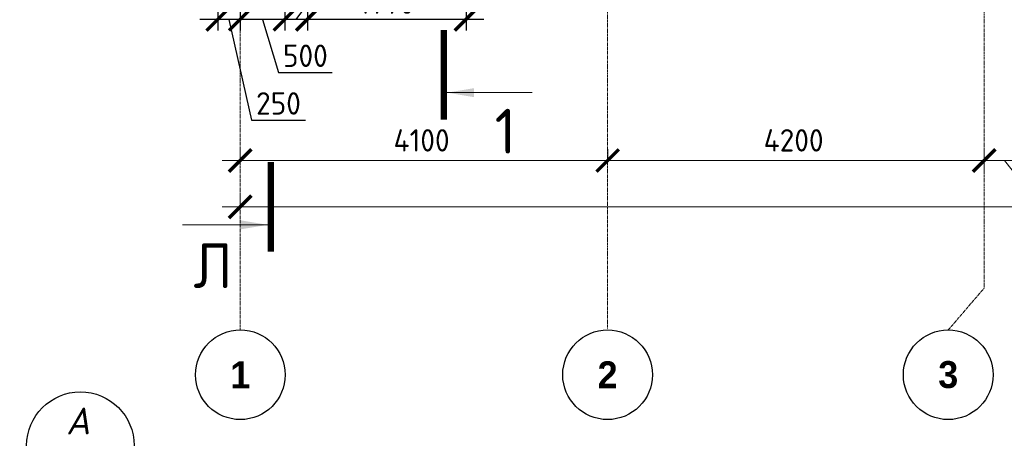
# Model space of a CAD drawing. Header units: millimetres. Extents: x 349531 to 1063351, y -131924 to 96186.
# Tile 13 of 230: x 439652 to 450636, y -48563 to -43892. Entities that reach past the tile are written whole.
import ezdxf
from ezdxf.enums import TextEntityAlignment as Align

# ---------------------------------------------------------------- set-up
doc = ezdxf.new("R2010")
doc.units = ezdxf.units.MM
doc.linetypes.add('______5', pattern=[1100, 800, -100, 100, -100])
doc.linetypes.add('осевая', pattern=[50.8, 31.75, -6.35, 6.35, -6.35])
for name, color, linetype, lineweight in [('Выноски', 20, 'Continuous', 20), ('Оси', 40, '______5', 18), ('РАЗМЕРЫ', 1, 'Continuous', 9), ('Текст', 7, 'Continuous', 25), ('Узлы', 7, 'Continuous', 0)]:
    doc.layers.add(name, color=color, linetype=linetype, lineweight=lineweight)
doc.styles.add('Century Gothic', font='GOTHIC.TTF')
doc.styles.add('GOST-2.304_Type-B', font='GOST_Common.ttf')
doc.styles.add('Украинский', font='isocpeur.ttf', dxfattribs={"oblique": 12})
doc.dimstyles.new('СПДС', dxfattribs={"dimscale": 100, "dimtxt": 2.5, "dimasz": 2.5, "dimexe": 1.25, "dimexo": 0, "dimtad": 1, "dimdec": 0, "dimtxsty": 'GOST-2.304_Type-B', "dimblk": 'ARCHTICK', "dimcen": 2.5, "dimdle": 2, "dimadec": 0, "dimazin": 2, "dimtfac": 0.75, "dimtdec": 0, "dimtmove": 1, "dimatfit": 3, "dimfxl": 1, "dimtolj": 1, "dimarcsym": 1})

# ---------------------------------------------------------------- blocks, each defined once
blk = doc.blocks.new('_ArchTick')
at = {"color": 0, "linetype": 'ByBlock', "const_width": 0.15}
blk.add_lwpolyline([(-0.5, -0.5), (0.5, 0.5)], dxfattribs=at)
blk = doc.blocks.new('*D1694')
at = {"color": 0, "lineweight": -2, "transparency": 16777216}
for p, q in [((983646, -19381), (983646, -19256)), ((1030446, -19495), (1030446, -19256)), ((983446, -19381), (1030646, -19381))]:
    blk.add_line(p, q, dxfattribs=at)
at = {"layer": 'DEFPOINTS', "color": 0, "transparency": 16777216}
for p in [(983646, -19381), (1030446, -19381), (1030446, -19495)]:
    blk.add_point(p, dxfattribs=at)
at = {"color": 0, "lineweight": -2, "transparency": 16777216, "xscale": 250, "yscale": 250, "zscale": 250, "rotation": 180}
blk.add_blockref('_ArchTick', (983646, -19381), dxfattribs=at)
at = {"color": 0, "lineweight": -2, "transparency": 16777216, "xscale": 250, "yscale": 250, "zscale": 250}
blk.add_blockref('_ArchTick', (1030446, -19381), dxfattribs=at)
at = {"color": 0, "transparency": 16777216, "insert": (1001863, -19270), "char_height": 250, "width": 104166.67, "attachment_point": 5, "style": 'GOST-2.304_Type-B'}
blk.add_mtext('\\A1;46800', dxfattribs=at)
blk = doc.blocks.new('NSY101')
at = {"color": 0, "linetype": 'ByBlock', "lineweight": -2}
blk.add_circle((0, 0), 50, dxfattribs=at)
blk = doc.blocks.new('СЛОЖНЫЙ_ОБЪЕКТ_31')
at = {"layer": 'Оси', "color": 16, "linetype": 'Continuous', "lineweight": 25, "transparency": 33554687, "xscale": 9.999999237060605, "yscale": 9.999999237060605, "zscale": 9.999999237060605}
blk.add_blockref('NSY101', (8813, -43009), dxfattribs=at)
at = {"layer": 'Оси', "color": 16, "linetype": 'Continuous', "lineweight": 25, "transparency": 33554687, "insert": (8813, -43009), "char_height": 300, "width": 385, "attachment_point": 5, "style": 'Century Gothic'}
blk.add_mtext('\\A1;{\\fCentury Gothic|i0|b1;\\H300.000000;\\W1.000000;\\C16;2}\\P', dxfattribs=at)
blk = doc.blocks.new('СЛОЖНЫЙ_ОБЪЕКТ_46')
at = {"layer": 'Оси', "color": 16, "linetype": 'Continuous', "lineweight": 25, "transparency": 33554687, "xscale": 9.999999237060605, "yscale": 9.999999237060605, "zscale": 9.999999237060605}
blk.add_blockref('NSY101', (5263, -43009), dxfattribs=at)
at = {"layer": 'Оси', "color": 16, "linetype": 'Continuous', "lineweight": 25, "transparency": 33554687, "insert": (5263, -43009), "char_height": 300, "width": 385, "attachment_point": 5, "style": 'Century Gothic'}
blk.add_mtext('\\A1;{\\fCentury Gothic|i0|b1;\\H300.000000;\\W1.000000;\\C16;1}\\P', dxfattribs=at)
blk = doc.blocks.new('СЛОЖНЫЙ_ОБЪЕКТ_49')
at = {"layer": 'Оси', "color": 16, "linetype": 'Continuous', "lineweight": 25, "transparency": 33554687, "xscale": 9.999999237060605, "yscale": 9.999999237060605, "zscale": 9.999999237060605}
blk.add_blockref('NSY101', (12613, -43009), dxfattribs=at)
at = {"layer": 'Оси', "color": 16, "linetype": 'Continuous', "lineweight": 25, "transparency": 33554687, "insert": (12613, -43009), "char_height": 300, "width": 385, "attachment_point": 5, "style": 'Century Gothic'}
blk.add_mtext('\\A1;{\\fCentury Gothic|i0|b1;\\H300.000000;\\W1.000000;\\C16;3}\\P', dxfattribs=at)
blk = doc.blocks.new('*D1680')
at = {"color": 0, "lineweight": -2, "transparency": 16777216}
for p, q in [((983646, -18864), (983646, -18739)), ((987746, -18864), (987746, -18739)), ((983446, -18864), (987946, -18864))]:
    blk.add_line(p, q, dxfattribs=at)
at = {"layer": 'DEFPOINTS', "color": 0, "transparency": 16777216}
for p in [(983646, -18864), (987746, -18864), (987746, -18864)]:
    blk.add_point(p, dxfattribs=at)
at = {"color": 0, "lineweight": -2, "transparency": 16777216, "xscale": 250, "yscale": 250, "zscale": 250, "rotation": 180}
blk.add_blockref('_ArchTick', (983646, -18864), dxfattribs=at)
at = {"color": 0, "lineweight": -2, "transparency": 16777216, "xscale": 250, "yscale": 250, "zscale": 250}
blk.add_blockref('_ArchTick', (987746, -18864), dxfattribs=at)
at = {"color": 0, "transparency": 16777216, "insert": (985670, -18639), "char_height": 250, "width": 83333.33, "attachment_point": 5, "style": 'GOST-2.304_Type-B'}
blk.add_mtext('\\A1;4100', dxfattribs=at)
blk = doc.blocks.new('*D1681')
at = {"color": 0, "lineweight": -2, "transparency": 16777216}
for p, q in [((987746, -18864), (987746, -18739)), ((991946, -18864), (991946, -18739)), ((987546, -18864), (992146, -18864))]:
    blk.add_line(p, q, dxfattribs=at)
at = {"layer": 'DEFPOINTS', "color": 0, "transparency": 16777216}
for p in [(987746, -18864), (991946, -18864), (991946, -18864)]:
    blk.add_point(p, dxfattribs=at)
at = {"color": 0, "lineweight": -2, "transparency": 16777216, "xscale": 250, "yscale": 250, "zscale": 250, "rotation": 180}
blk.add_blockref('_ArchTick', (987746, -18864), dxfattribs=at)
at = {"color": 0, "lineweight": -2, "transparency": 16777216, "xscale": 250, "yscale": 250, "zscale": 250}
blk.add_blockref('_ArchTick', (991946, -18864), dxfattribs=at)
at = {"color": 0, "transparency": 16777216, "insert": (989820, -18639), "char_height": 250, "width": 83333.33, "attachment_point": 5, "style": 'GOST-2.304_Type-B'}
blk.add_mtext('\\A1;4200', dxfattribs=at)
blk = doc.blocks.new('*D1692')
at = {"color": 0, "lineweight": -2, "transparency": 16777216}
for p, q in [((991946, -18739), (991946, -18989)), ((992596, -18864), (991746, -18864)), ((992171, -18864), (992493, -19270)), ((992396, -18802), (992396, -18989)), ((992493, -19270), (993118, -19270))]:
    blk.add_line(p, q, dxfattribs=at)
at = {"layer": 'DEFPOINTS', "color": 0, "transparency": 16777216}
for p in [(991946, -18739), (991946, -18864), (992396, -18802)]:
    blk.add_point(p, dxfattribs=at)
at = {"color": 0, "lineweight": -2, "transparency": 16777216, "xscale": 250, "yscale": 250, "zscale": 250, "rotation": 180}
blk.add_blockref('_ArchTick', (991946, -18864), dxfattribs=at)
at = {"color": 0, "lineweight": -2, "transparency": 16777216, "xscale": 250, "yscale": 250, "zscale": 250}
blk.add_blockref('_ArchTick', (992396, -18864), dxfattribs=at)
at = {"color": 0, "transparency": 16777216, "insert": (992805, -19083), "char_height": 250, "attachment_point": 5, "style": 'GOST-2.304_Type-B'}
blk.add_mtext('\\A1;450', dxfattribs=at)
blk = doc.blocks.new('*D1208')
at = {"layer": 'DEFPOINTS', "color": 0, "transparency": 16777216}
for p in [(444631, -41542, 160), (442861, -42871), (442861, -43888)]:
    blk.add_point(p, dxfattribs=at)
at = {"layer": 'РАЗМЕРЫ', "color": 0, "lineweight": -2, "transparency": 16777216}
for p, q in [((444631, -41542), (444631, -44013)), ((442861, -42871), (442861, -44013)), ((444831, -43888), (442661, -43888))]:
    blk.add_line(p, q, dxfattribs=at)
at = {"layer": 'РАЗМЕРЫ', "color": 0, "lineweight": -2, "transparency": 16777216, "xscale": 250, "yscale": 250, "zscale": 250, "rotation": 180}
blk.add_blockref('_ArchTick', (442861, -43888), dxfattribs=at)
at = {"layer": 'РАЗМЕРЫ', "color": 0, "lineweight": -2, "transparency": 16777216, "xscale": 250, "yscale": 250, "zscale": 250}
blk.add_blockref('_ArchTick', (444631, -43888), dxfattribs=at)
at = {"layer": 'РАЗМЕРЫ', "color": 0, "transparency": 16777216, "insert": (443746, -43701), "char_height": 250, "attachment_point": 5, "style": 'GOST-2.304_Type-B'}
blk.add_mtext('\\A1;1770', dxfattribs=at)
blk = doc.blocks.new('*D1507')
at = {"layer": 'DEFPOINTS', "color": 0, "transparency": 16777216}
for p in [(442861, -42871), (442611, -43072), (442611, -43888)]:
    blk.add_point(p, dxfattribs=at)
at = {"layer": 'РАЗМЕРЫ', "color": 0, "lineweight": -2, "transparency": 16777216}
for p, q in [((442861, -42871), (442861, -44013)), ((442611, -43072), (442611, -44013)), ((442736, -43888), (443056, -43459)), ((443056, -43459), (443656, -43459)), ((443061, -43888), (442411, -43888))]:
    blk.add_line(p, q, dxfattribs=at)
at = {"layer": 'РАЗМЕРЫ', "color": 0, "lineweight": -2, "transparency": 16777216, "xscale": 250, "yscale": 250, "zscale": 250, "rotation": 180}
blk.add_blockref('_ArchTick', (442611, -43888), dxfattribs=at)
at = {"layer": 'РАЗМЕРЫ', "color": 0, "lineweight": -2, "transparency": 16777216, "xscale": 250, "yscale": 250, "zscale": 250}
blk.add_blockref('_ArchTick', (442861, -43888), dxfattribs=at)
at = {"layer": 'РАЗМЕРЫ', "color": 0, "transparency": 16777216, "insert": (443356, -43271), "char_height": 250, "attachment_point": 5, "style": 'GOST-2.304_Type-B'}
blk.add_mtext('\\A1;250', dxfattribs=at)
blk = doc.blocks.new('*D1508')
at = {"layer": 'DEFPOINTS', "color": 0, "transparency": 16777216}
for p in [(442111, -43324, -200), (442611, -43322), (442111, -43888)]:
    blk.add_point(p, dxfattribs=at)
at = {"layer": 'РАЗМЕРЫ', "color": 0, "lineweight": -2, "transparency": 16777216}
for p, q in [((442111, -43324), (442111, -44013)), ((442611, -43322), (442611, -44013)), ((442811, -43888), (441911, -43888)), ((442361, -43888), (442539, -44482)), ((442539, -44482), (443139, -44482))]:
    blk.add_line(p, q, dxfattribs=at)
at = {"layer": 'РАЗМЕРЫ', "color": 0, "lineweight": -2, "transparency": 16777216, "xscale": 250, "yscale": 250, "zscale": 250, "rotation": 180}
blk.add_blockref('_ArchTick', (442111, -43888), dxfattribs=at)
at = {"layer": 'РАЗМЕРЫ', "color": 0, "lineweight": -2, "transparency": 16777216, "xscale": 250, "yscale": 250, "zscale": 250}
blk.add_blockref('_ArchTick', (442611, -43888), dxfattribs=at)
at = {"layer": 'РАЗМЕРЫ', "color": 0, "transparency": 16777216, "insert": (442839, -44294), "char_height": 250, "attachment_point": 5, "style": 'GOST-2.304_Type-B'}
blk.add_mtext('\\A1;500', dxfattribs=at)
blk = doc.blocks.new('*D1509')
at = {"layer": 'DEFPOINTS', "color": 0, "transparency": 16777216}
for p in [(441861, -43135, 160), (442111, -43324, -200), (441861, -43888)]:
    blk.add_point(p, dxfattribs=at)
at = {"layer": 'РАЗМЕРЫ', "color": 0, "lineweight": -2, "transparency": 16777216}
for p, q in [((441861, -43135), (441861, -44013)), ((442111, -43324), (442111, -44013)), ((442311, -43888), (441661, -43888)), ((441986, -43888), (442239, -45013)), ((442239, -45013), (442839, -45013))]:
    blk.add_line(p, q, dxfattribs=at)
at = {"layer": 'РАЗМЕРЫ', "color": 0, "lineweight": -2, "transparency": 16777216, "xscale": 250, "yscale": 250, "zscale": 250, "rotation": 180}
blk.add_blockref('_ArchTick', (441861, -43888), dxfattribs=at)
at = {"layer": 'РАЗМЕРЫ', "color": 0, "lineweight": -2, "transparency": 16777216, "xscale": 250, "yscale": 250, "zscale": 250}
blk.add_blockref('_ArchTick', (442111, -43888), dxfattribs=at)
at = {"layer": 'РАЗМЕРЫ', "color": 0, "transparency": 16777216, "insert": (442539, -44826), "char_height": 250, "attachment_point": 5, "style": 'GOST-2.304_Type-B'}
blk.add_mtext('\\A1;250', dxfattribs=at)
blk = doc.blocks.new('оси2')
at = {"layer": 'Оси', "color": 16, "linetype": 'осевая', "lineweight": 0, "transparency": 33554687}
for p, q in [((983645.5, 5465.4), (983645.8, -20755.1)), ((987745.5, 5465.4), (987745.5, -20739.3)), ((991945.5, 4955.2), (991945.5, -20287.7)), ((991545, -20755.1), (991945.5, -20287.7))]:
    blk.add_line(p, q, dxfattribs=at)
at = {"layer": 'Оси', "color": 16, "linetype": 'Continuous', "lineweight": 25, "transparency": 33554687}
for name, p in [('СЛОЖНЫЙ_ОБЪЕКТ_46', (978385.3, 21754.4)), ('СЛОЖНЫЙ_ОБЪЕКТ_31', (978932, 21754.4)), ('СЛОЖНЫЙ_ОБЪЕКТ_49', (978932, 21754.4))]:
    blk.add_blockref(name, p, dxfattribs=at)
for base, p1, p2, picture, middle in [((987745.5, -18864.1), (983645.5, -18864.1), (987745.5, -18864.1), '*D1680', (985670.4, -18864.1)), ((991945.5, -18864.1), (987745.5, -18864.1), (991945.5, -18864.1), '*D1681', (989820.4, -18864.1)), ((1030445.5, -19380.9), (983645.5, -19380.9), (1030445.5, -19495.3), '*D1694', (1001863, -19495.3))]:
    dim = blk.add_linear_dim(base=base, p1=p1, p2=p2, dimstyle='СПДС', override={"dimgap": 1})
    dim.commit()
    dim.dimension.update_dxf_attribs({"geometry": picture, "text_midpoint": middle, "dimtype": 160})
dim = blk.add_linear_dim(base=(991945.5, -18864.1), p1=(992395.5, -18801.6), p2=(991945.5, -18739.1), dimstyle='СПДС')
dim.commit()
dim.dimension.update_dxf_attribs({"geometry": '*D1692', "text_midpoint": (992555.1, -19270.3), "dimtype": 160})

msp = doc.modelspace()

# ---------------------------------------------------------------- linework, layer by layer
at = {"layer": 'Выноски', "lineweight": 30}
msp.add_circle((440329.6, -48644.8), 600, dxfattribs=at)
at = {"layer": 'Узлы', "color": 1, "linetype": 'Continuous', "lineweight": 0}
for p, q in [((444420.1, -44705.8), (445370.1, -44705.8)), ((442418.5, -46180.8, 160), (441468.5, -46180.8, 160))]:
    msp.add_line(p, q, dxfattribs=at)
at = {"layer": 'Узлы', "color": 1, "linetype": 'Continuous', "lineweight": 0, "const_width": 70}
msp.add_lwpolyline([(444385.1, -45005.8), (444385.1, -44005.8)], dxfattribs=at)
at = {"layer": 'Узлы', "color": 1, "linetype": 'Continuous', "lineweight": 0, "const_width": 70, "elevation": 160}
msp.add_lwpolyline([(442453.5, -46480.8), (442453.5, -45480.8)], dxfattribs=at)
at = {"layer": 'Узлы', "color": 1, "linetype": 'Continuous', "lineweight": 0}
for points in [[(444420.1, -44705.8), (444720.6, -44756.1), (444720.6, -44655.6)], [(442418.5, -46180.8, 160), (442118.1, -46231.1, 160), (442118.1, -46130.5, 160)]]:
    msp.add_solid(points, dxfattribs=at)

# ---------------------------------------------------------------- block references
at = {"layer": 'РАЗМЕРЫ'}
msp.add_blockref('оси2', (-541534.6, -26599.1, -200), dxfattribs=at)

# ---------------------------------------------------------------- texts
at = {"layer": 'Текст', "style": 'Украинский', "oblique": 12}
msp.add_text('А', height=300, dxfattribs=at).set_placement((440304.6, -48369.8), align=Align.MIDDLE)
at = {"layer": 'Узлы', "color": 1, "linetype": 'Continuous', "lineweight": 0, "char_height": 500, "attachment_point": 5, "style": 'GOST-2.304_Type-B'}
for s, insert in [('1', (445070.1, -45135.8)), ('Л', (441808.6, -46635.5, 160))]:
    msp.add_mtext_dynamic_manual_height_columns(s, width=723.88, gutter_width=25, heights=[0], dxfattribs=dict(at, insert=insert))

# ---------------------------------------------------------------- dimensions: what is measured, and where the dimension line sits
at = {"layer": 'РАЗМЕРЫ', "color": 1}
for base, p1, p2, picture, middle in [((442861, -43888.1), (444630.8, -41542, 160), (442861, -42871.1), '*D1208', (443745.9, -43700.6)), ((442111.2, -43888.1), (442611.2, -43322), (442111.2, -43324.4, -200), '*D1508', (442601.8, -44294.4))]:
    dim = msp.add_linear_dim(base=base, p1=p1, p2=p2, dimstyle='СПДС', dxfattribs=at)
    dim.commit()
    dim.dimension.update_dxf_attribs({"geometry": picture, "text_midpoint": middle})
for base, p1, p2, picture, middle in [((442611.2, -43888.1), (442861, -42871.1), (442611.2, -43072), '*D1507', (443118.8, -43458.6)), ((441860.8, -43888.1), (442111.2, -43324.4, -200), (441860.8, -43135.1, 160), '*D1509', (442301.1, -45013.2))]:
    dim = msp.add_linear_dim(base=base, p1=p1, p2=p2, dimstyle='СПДС', dxfattribs=at)
    dim.commit()
    dim.dimension.update_dxf_attribs({"geometry": picture, "text_midpoint": middle, "dimtype": 160})

doc.saveas('drawing.dxf')
